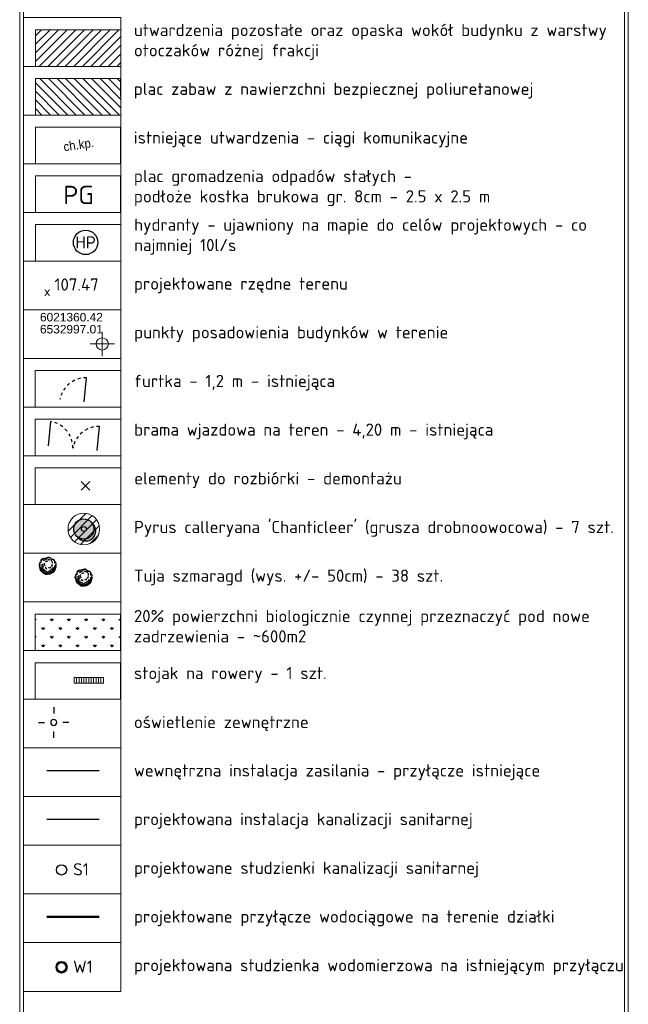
# Model space of a CAD drawing. Header units: millimetres. Extents: x 0 to 6535399, y 0 to 6021678.
# Tile 55 of 59: x 6532990 to 6533040, y 6021306 to 6021387. Entities that reach past the tile are written whole.
import ezdxf

# ---------------------------------------------------------------- set-up
doc = ezdxf.new("R2010")
doc.units = ezdxf.units.MM
doc.header["$PDMODE"] = 34
doc.header["$PDSIZE"] = 1
doc.linetypes.add('8', pattern=[0.5, 0.25, -0.25])
for name, color, linetype, lineweight in [('2DS_PLS_kchem', 41, 'Continuous', 15), ('2DS_PLS_zw', 120, 'Continuous', 50), ('E_latarnie nowe', 1, 'Continuous', 25), ('PZT', 7, 'Continuous', 5)]:
    doc.layers.add(name, color=color, linetype=linetype, lineweight=lineweight)
doc.layers.add('chodnik (powierzchnia)-Atr17', color=7, linetype='Continuous')
doc.layers.add('zelen', color=69, linetype='Continuous')
doc.styles.add('ISOC', font='isocpeur.ttf')
doc.styles.add('R_G ISOC', font='isocpeur.ttf')
doc.styles.get("Standard").update_dxf_attribs({"font": 'arial.ttf'})
doc.styles.add('TS-iso', font='isocpeur.ttf')

# ---------------------------------------------------------------- blocks, each defined once
blk = doc.blocks.new('zielen1')
h = blk.add_hatch(color=86)
h.set_gradient(color1=(31, 127, 0), color2=(110, 255, 61), one_color=1, tint=0.62, name='SPHERICAL')
edge = h.paths.add_edge_path()
edge.add_arc((0, 0), 0.832, 0, 360)
at = {"true_color": 0x424242}
h = blk.add_hatch(color=250, dxfattribs=at)
edge = h.paths.add_edge_path()
edge.add_arc((0, 0), 0.832, -127.67332, 37.67332, ccw=False)
edge.add_arc((0.15, -0.15), 0.832, 217.67332, 412.32668)
at = {"color": 250, "lineweight": 30, "true_color": 0x424242}
blk.add_lwpolyline([(0.658, 0.508, -0.879656), (-0.508, -0.658, 1.136808)], format="xyb", close=True, dxfattribs=at)
at = {"color": 7, "lineweight": 30}
for radius in [0.832, 0.2]:
    blk.add_circle((0, 0), radius, dxfattribs=at)
blk = doc.blocks.new('Derevo_13')
at = {"color": 92}
for centre, radius, start, end in [((-0.353, 0.023), 0.101, 114.2326, 259.6453), ((-0.362, 0.132), 0.0663, 61.2889, 228.7431), ((-0.23, 0.248), 0.13, 72.5978, 215.2219), ((-0.103, 0.318), 0.0833, 15.0372, 170.806), ((0.037, 0.284), 0.154, 346.3016, 127.937), ((0.262, 0.223), 0.105, 307.769, 119.5954), ((0.341, -0.057), 0.0788, 241.471, 65.953), ((0.323, 0.109), 0.102, 268.3457, 71.8076), ((-0.242, -0.121), 0.176, 165.2089, 256.0533), ((-0.183, -0.277), 0.0931, 146.83, 298.3035), ((-0.084, -0.298), 0.128, 221.5755, 292.667), ((-0.021, -0.301), 0.113, 187.9214, 329.6272), ((0.073, -0.282), 0.132, 253.3841, 324.4756), ((0.153, -0.22), 0.133, 221.7693, 335.3394), ((0.276, -0.163), 0.101, 224.5472, 16.6452)]:
    blk.add_arc(centre, radius, start, end, dxfattribs=at)
at = {"color": 93}
for centre, radius, start, end in [((-0.297, 0.017), 0.0585, 124.7304, 241.9446), ((-0.185, 0.044), 0.0886, 126.6685, 258.2542), ((-0.139, 0.226), 0.0823, 50.3249, 170.5642), ((-0.11, 0.094), 0.0838, 139.5951, 249.8131), ((-0.038, 0.136), 0.104, 57.1399, 143.1153), ((0.063, 0.247), 0.0779, 32.9254, 120.2819), ((0.184, 0.055), 0.0613, 231.9505, 44.6702), ((0.167, 0.165), 0.076, 340.8702, 60.9139), ((-0.283, -0.133), 0.0847, 119.7847, 265.1379), ((-0.237, -0.134), 0.0749, 160.5724, 273.7597), ((-0.129, -0.076), 0.152, 150.2854, 240.9902), ((-0.191, -0.293), 0.0337, 149.5216, 313.5871), ((-0.146, -0.211), 0.0553, 127.7327, 344.8714), ((-0.063, -0.079), 0.065, 169.7035, 302.4573), ((-0.018, -0.3), 0.0819, 191.6192, 322.6233), ((0.004, -0.241), 0.0771, 199.638, 340.362), ((0.094, -0.028), 0.0656, 217.1947, 347.0018), ((0.083, -0.136), 0.106, 247.012, 347.4342), ((0.149, -0.256), 0.0564, 219.6109, 348.6961), ((0.201, -0.101), 0.0745, 222.2016, 26.267), ((0.271, -0.185), 0.0453, 212.3243, 34.4884), ((0.306, -0.043), 0.0518, 285.9189, 18.6962)]:
    blk.add_arc(centre, radius, start, end, dxfattribs=at)
blk = doc.blocks.new('A$C0D6B0565')
at = {"layer": 'E_latarnie nowe', "linetype": 'Continuous'}
for p, q in [((1.25, 2.5), (1.25, 2)), ((0, 1.25), (0.5, 1.25)), ((2.5, 1.25), (2, 1.25)), ((1.25, 0), (1.25, 0.5))]:
    blk.add_line(p, q, dxfattribs=at)
for centre, start, end in [((1.25, 1.25), 0, 180), ((1.25, 1.25), 180, 0), ((1.251, 1.252), 180, 0)]:
    blk.add_arc(centre, 0.25, start, end, dxfattribs=at)

msp = doc.modelspace()

# ---------------------------------------------------------------- hatches: boundary and pattern name
at = {"layer": 'PZT', "true_color": 0xf2c197}
h = msp.add_hatch(dxfattribs=at)
h.set_pattern_fill('ANSI31', color=31, scale=4, style=0)
h.set_pattern_definition([(45, (7589507.09936, 5971356.2799), (-0.3535533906, 0.3535533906), [])])
h.paths.add_polyline_path([(6532998.523, 6021386.226), (6532991.523, 6021386.226), (6532991.523, 6021383.226), (6532998.523, 6021383.226)])
at = {"layer": 'PZT', "linetype": 'Continuous', "true_color": 0xafd9aa}
h = msp.add_hatch(dxfattribs=at)
h.set_pattern_fill('ANSI31', color=9, scale=4, angle=90)
h.set_pattern_definition([(135, (-8065.8869, 25088.1533), (-0.353553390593, -0.353553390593), [])])
h.paths.add_polyline_path([(6532991.512, 6021379.226), (6532998.512, 6021379.226), (6532998.512, 6021382.226), (6532991.512, 6021382.226)])
at = {"layer": 'PZT', "true_color": 0xf2c197}
h = msp.add_hatch(dxfattribs=at)
h.set_pattern_fill('ANSI31', color=31, scale=4, style=0)
h.set_pattern_definition([(45, (7625863.53724, 6001169.6185), (-0.3535533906, 0.3535533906), [])])
edge = h.paths.add_edge_path()
edge.add_arc((6532995.492, 6021345.208), 1.3, 0, 360)
at = {"layer": 'PZT', "linetype": 'Continuous', "true_color": 0x58ba48}
h = msp.add_hatch(dxfattribs=at)
h.set_pattern_fill('GRASS', color=85)
h.set_pattern_definition([(90, (-8065.898, 25072.1533), (-0.707106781, 0.707106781), [0.1875, -1.226713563]), (45, (-8065.898, 25072.1533), (-0.70710678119, 0.70710678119), [0.1875, -0.8125]), (135, (-8065.898, 25072.1533), (-0.70710678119, -0.70710678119), [0.1875, -0.8125])])
h.paths.add_polyline_path([(6532991.501, 6021335.226), (6532998.501, 6021335.226), (6532998.501, 6021338.226), (6532991.501, 6021338.226)])

# ---------------------------------------------------------------- linework, layer by layer
at = {"color": 7, "lineweight": 20}
msp.add_lwpolyline([(6532990.523, 6021327.226), (6532998.523, 6021327.226), (6532998.523, 6021331.226), (6532990.523, 6021331.226)], close=True, dxfattribs=at)
at = {"layer": '2DS_PLS_kchem', "lineweight": 30}
msp.add_line((6532996.76, 6021321.355), (6532992.44, 6021321.353), dxfattribs=at)
msp.add_circle((6532993.667, 6021317.204), 0.421, dxfattribs=at)
at = {"layer": '2DS_PLS_zw'}
msp.add_line((6532996.76, 6021313.355), (6532992.44, 6021313.353), dxfattribs=at)
msp.add_circle((6532993.667, 6021309.204), 0.421, dxfattribs=at)
at = {"layer": 'PZT', "color": 1, "lineweight": 30}
msp.add_line((6532996.76, 6021325.355), (6532992.44, 6021325.353), dxfattribs=at)
at = {"layer": 'PZT', "linetype": 'ByBlock'}
for points in [[(6532990.223, 6021274.926), (6533040.223, 6021274.926), (6533040.223, 6021449.426), (6532990.223, 6021449.426)], [(6532990.523, 6021275.226), (6533039.923, 6021275.226), (6533039.923, 6021435.226), (6532990.523, 6021435.226)]]:
    msp.add_lwpolyline(points, close=True, dxfattribs=at)
at = {"layer": 'PZT', "color": 7, "lineweight": 20}
for points in [[(6532990.523, 6021383.226), (6532998.523, 6021383.226), (6532998.523, 6021387.226), (6532990.523, 6021387.226)], [(6532990.523, 6021379.226), (6532998.523, 6021379.226), (6532998.523, 6021383.226), (6532990.523, 6021383.226)], [(6532991.512, 6021379.226), (6532998.523, 6021379.226), (6532998.512, 6021382.226), (6532991.512, 6021382.226)], [(6532990.523, 6021375.226), (6532998.523, 6021375.226), (6532998.523, 6021379.226), (6532990.523, 6021379.226)], [(6532991.512, 6021375.226), (6532998.512, 6021375.226), (6532998.512, 6021378.226), (6532991.512, 6021378.226)], [(6532990.523, 6021371.226), (6532998.523, 6021371.226), (6532998.523, 6021375.226), (6532990.523, 6021375.226)], [(6532991.512, 6021371.226), (6532998.512, 6021371.226), (6532998.512, 6021374.226), (6532991.512, 6021374.226)], [(6532990.523, 6021367.226), (6532998.523, 6021367.226), (6532998.523, 6021371.226), (6532990.523, 6021371.226)], [(6532990.523, 6021363.226), (6532998.523, 6021363.226), (6532998.523, 6021367.226), (6532990.523, 6021367.226)], [(6532990.523, 6021359.226), (6532998.523, 6021359.226), (6532998.523, 6021363.226), (6532990.523, 6021363.226)], [(6532990.523, 6021355.226), (6532998.523, 6021355.226), (6532998.523, 6021359.226), (6532990.523, 6021359.226)], [(6532990.523, 6021351.226), (6532998.523, 6021351.226), (6532998.523, 6021355.226), (6532990.523, 6021355.226)], [(6532990.523, 6021347.226), (6532998.523, 6021347.226), (6532998.523, 6021351.226), (6532990.523, 6021351.226)], [(6532990.523, 6021343.226), (6532998.523, 6021343.226), (6532998.523, 6021347.226), (6532990.523, 6021347.226)], [(6532990.523, 6021339.226), (6532998.523, 6021339.226), (6532998.523, 6021343.226), (6532990.523, 6021343.226)], [(6532990.523, 6021335.226), (6532998.523, 6021335.226), (6532998.523, 6021339.226), (6532990.523, 6021339.226)], [(6532991.501, 6021335.226), (6532998.501, 6021335.226), (6532998.501, 6021338.226), (6532991.501, 6021338.226)], [(6532990.523, 6021331.226), (6532998.523, 6021331.226), (6532998.523, 6021335.226), (6532990.523, 6021335.226)], [(6532991.501, 6021331.226), (6532998.501, 6021331.226), (6532998.501, 6021334.226), (6532991.501, 6021334.226)], [(6532990.523, 6021323.226), (6532998.523, 6021323.226), (6532998.523, 6021327.226), (6532990.523, 6021327.226)], [(6532990.523, 6021319.226), (6532998.523, 6021319.226), (6532998.523, 6021323.226), (6532990.523, 6021323.226)], [(6532990.523, 6021315.226), (6532998.523, 6021315.226), (6532998.523, 6021319.226), (6532990.523, 6021319.226)], [(6532990.523, 6021311.226), (6532998.523, 6021311.226), (6532998.523, 6021315.226), (6532990.523, 6021315.226)], [(6532990.523, 6021307.226), (6532998.523, 6021307.226), (6532998.523, 6021311.226), (6532990.523, 6021311.226)]]:
    msp.add_lwpolyline(points, close=True, dxfattribs=at)
for points in [[(6532991.523, 6021383.226), (6532991.523, 6021386.226), (6532998.523, 6021386.226)], [(6532991.512, 6021367.226), (6532991.512, 6021370.226), (6532998.512, 6021370.226)], [(6532991.49, 6021355.226), (6532991.49, 6021358.226), (6532998.49, 6021358.226)], [(6532991.49, 6021351.226), (6532991.49, 6021354.226), (6532998.49, 6021354.226)], [(6532991.49, 6021347.226), (6532991.49, 6021350.226), (6532998.49, 6021350.226)]]:
    msp.add_lwpolyline(points, dxfattribs=at)
at = {"layer": 'PZT', "lineweight": 30}
for points in [[(6532995.518, 6021355.656), (6532995.518, 6021355.656), (6532995.716, 6021357.646)], [(6532992.595, 6021352.054), (6532992.794, 6021354.044)], [(6532996.575, 6021351.656), (6532996.575, 6021351.656), (6532996.774, 6021353.646)]]:
    msp.add_lwpolyline(points, dxfattribs=at)
at = {"layer": 'PZT', "color": 242, "lineweight": 30, "true_color": 0xcd2027}
msp.add_lwpolyline([(6532995.636, 6021348.759), (6532995.99, 6021348.405), (6532995.282, 6021349.112), (6532995.636, 6021348.759), (6532995.99, 6021349.112), (6532995.282, 6021348.405)], dxfattribs=at)
at = {"layer": 'PZT', "linetype": 'Continuous'}
msp.add_lwpolyline([(6532994.698, 6021333.002), (6532997.098, 6021333.002), (6532997.098, 6021332.55), (6532994.698, 6021332.55)], close=True, dxfattribs=at)
for points in [[(6532994.698, 6021332.55), (6532994.898, 6021332.55), (6532994.898, 6021333.002)], [(6532994.898, 6021332.55), (6532995.098, 6021332.55), (6532995.098, 6021333.002)], [(6532995.098, 6021332.55), (6532995.298, 6021332.55), (6532995.298, 6021333.002)], [(6532995.298, 6021332.55), (6532995.498, 6021332.55), (6532995.498, 6021333.002)], [(6532995.498, 6021332.55), (6532995.698, 6021332.55), (6532995.698, 6021333.002)], [(6532995.698, 6021332.55), (6532995.898, 6021332.55), (6532995.898, 6021333.002)], [(6532995.898, 6021332.55), (6532996.098, 6021332.55), (6532996.098, 6021333.002)], [(6532996.098, 6021332.55), (6532996.298, 6021332.55), (6532996.298, 6021333.002)], [(6532996.298, 6021332.55), (6532996.498, 6021332.55), (6532996.498, 6021333.002)], [(6532996.498, 6021332.55), (6532996.698, 6021332.55), (6532996.698, 6021333.002)], [(6532996.698, 6021332.55), (6532996.898, 6021332.55), (6532996.898, 6021333.002)], [(6532996.898, 6021332.55), (6532997.098, 6021332.55), (6532997.098, 6021333.002)]]:
    msp.add_lwpolyline(points, dxfattribs=at)
at = {"layer": 'PZT', "color": 242, "lineweight": 30, "true_color": 0xcd2027}
msp.add_circle((6532995.636, 6021368.759), 1, dxfattribs=at)
at = {"layer": 'PZT', "linetype": 'Continuous'}
msp.add_circle((6532995.492, 6021345.208), 1.3, dxfattribs=at)
at = {"layer": 'PZT', "linetype": 'ByBlock'}
for centre in [(6532992.535, 6021342.176), (6532995.492, 6021341.208)]:
    msp.add_circle(centre, 0.679, dxfattribs=at)
at = {"layer": 'PZT', "linetype": '8', "lineweight": 30}
for centre, start, end in [((6532995.682, 6021355.459), 88.9946, 169.59141), ((6532992.399, 6021351.893), 358.9946, 79.59141), ((6532996.739, 6021351.459), 88.9946, 169.59141)]:
    msp.add_arc(centre, 2.187, start, end, dxfattribs=at)
at = {"layer": 'PZT', "linetype": 'Continuous'}
msp.add_point((6532997.006, 6021360.417), dxfattribs=at)

# ---------------------------------------------------------------- block references
at = {"linetype": 'Continuous'}
msp.add_blockref('A$C0D6B0565', (6532991.771, 6021328.064), dxfattribs=at)
at = {"layer": 'PZT'}
msp.add_blockref('zielen1', (6532995.492, 6021345.208), dxfattribs=at)
at = {"layer": 'zelen', "xscale": 1.6, "yscale": 1.6, "zscale": 1.6}
for p in [(6532992.535, 6021342.176), (6532995.492, 6021341.208)]:
    msp.add_blockref('Derevo_13', p, dxfattribs=at)

# ---------------------------------------------------------------- texts
at = {"layer": 'chodnik (powierzchnia)-Atr17', "color": 7, "width": 0.9}
msp.add_text('ch.kp.', height=0.75, rotation=8.628, dxfattribs=at).set_placement((6532993.879, 6021376.233))
at = {"layer": 'PZT'}
for s, insert, char_height, width, attachment_point, style in [('utwardzenia pozostałe oraz opaska wokół budynku z warstwy otoczaków różnej frakcji', (6532999.607, 6021385.226), 1, 40.91655, 4, 'R_G ISOC'), ('plac zabaw z nawierzchni bezpiecznej poliuretanowej', (6532999.596, 6021381.226), 1, 40.91655, 4, 'R_G ISOC'), ('istniejące utwardzenia - ciągi komunikacyjne', (6532999.595, 6021377.226), 1, 40.91655, 4, 'R_G ISOC'), ('plac gromadzenia odpadów stałych - \\Ppodłoże kostka brukowa gr. 8cm - 2.5 x 2.5 m', (6532999.606, 6021373.226), 1, 40.91655, 4, 'R_G ISOC'), ('hydranty - ujawniony na mapie do celów projektowych - co najmniej 10l/s', (6532999.629, 6021369.226), 1, 40.91655, 4, 'R_G ISOC'), ('\\pt5;107.47', (6532994.894, 6021365.303), 1, 5.41476, 5, 'ISOC'), ('projektowane rzędne terenu', (6532999.607, 6021365.226), 1, 40.91655, 4, 'R_G ISOC'), ('\\pt4;x', (6532992.483, 6021364.746), 0.8, 1.27524, 5, 'ISOC'), ('punkty posadowienia budynków w terenie', (6532999.629, 6021361.226), 1, 40.91655, 4, 'R_G ISOC'), ('furtka - 1,2 m - istniejąca', (6532999.629, 6021357.226), 1, 40.91655, 4, 'R_G ISOC'), ('brama wjazdowa na teren - 4,20 m - istniejąca', (6532999.629, 6021353.226), 1, 40.91655, 4, 'R_G ISOC'), ('elementy do rozbiórki - demontażu', (6532999.629, 6021349.226), 1, 40.91655, 4, 'R_G ISOC'), ("Pyrus calleryana 'Chanticleer' (grusza drobnoowocowa) - 7 szt.", (6532999.607, 6021345.226), 1, 40.91655, 4, 'R_G ISOC'), ('Tuja szmaragd (wys. +/- 50cm) - 38 szt.', (6532999.607, 6021341.226), 1, 40.91655, 4, 'R_G ISOC'), ('20% powierzchni biologicznie czynnej przeznaczyć pod nowe zadrzewienia - ~600m2', (6532999.607, 6021337.226), 1, 40.91655, 4, 'R_G ISOC'), ('stojak na rowery - 1 szt.', (6532999.607, 6021333.226), 1, 40.91655, 4, 'R_G ISOC'), ('oświetlenie zewnętrzne', (6532999.607, 6021329.226), 1, 40.91655, 4, 'R_G ISOC'), ('wewnętrzna instalacja zasilania - przyłącze istniejące', (6532999.607, 6021325.226), 1, 40.91655, 4, 'R_G ISOC'), ('projektowana instalacja kanalizacji sanitarnej', (6532999.607, 6021321.226), 1, 40.91655, 4, 'R_G ISOC'), ('\\pi2.72161;\\P\\pi0;{\\fISOCPEUR|b1|i0|c238|p34;S1}', (6532994.616, 6021319.419), 1, 2.72161, 1, 'TS-iso'), ('projektowane studzienki kanalizacji sanitarnej', (6532999.607, 6021317.226), 1, 40.91655, 4, 'R_G ISOC'), ('projektowane przyłącze wodociągowe na terenie działki', (6532999.607, 6021313.226), 1, 40.91655, 4, 'R_G ISOC'), ('projektowana studzienka wodomierzowa na istniejącym przyłączu', (6532999.607, 6021309.226), 1, 40.91655, 4, 'R_G ISOC'), ('\\pi2.72161;\\P\\pi0;{\\fISOCPEUR|b1|i0|c238|p34;W1}', (6532994.616, 6021311.419), 1, 2.72161, 1, 'TS-iso')]:
    msp.add_mtext(s, dxfattribs=dict(at, insert=insert, char_height=char_height, width=width, attachment_point=attachment_point, style=style))
at = {"layer": 'PZT', "color": 0, "insert": (6532995.058, 6021372.66), "char_height": 1.5, "width": 12.75218, "attachment_point": 5, "style": 'R_G ISOC'}
msp.add_mtext('PG', dxfattribs=at)
at = {"layer": 'PZT', "color": 242, "lineweight": 30, "true_color": 0xcd2027, "insert": (6532995.636, 6021368.759), "char_height": 1, "width": 43.49288, "attachment_point": 5, "style": 'ISOC'}
msp.add_mtext('\\pt5;HP', dxfattribs=at)
at = {"layer": 'PZT', "linetype": 'Continuous', "char_height": 0.7, "attachment_point": 1}
for s, insert in [('6021360.42', (6532991.889, 6021362.967)), ('6532997.01', (6532991.889, 6021361.98))]:
    msp.add_mtext_dynamic_manual_height_columns(s, width=11.13665, gutter_width=12.5, heights=[0], dxfattribs=dict(at, insert=insert))

doc.saveas('drawing.dxf')
